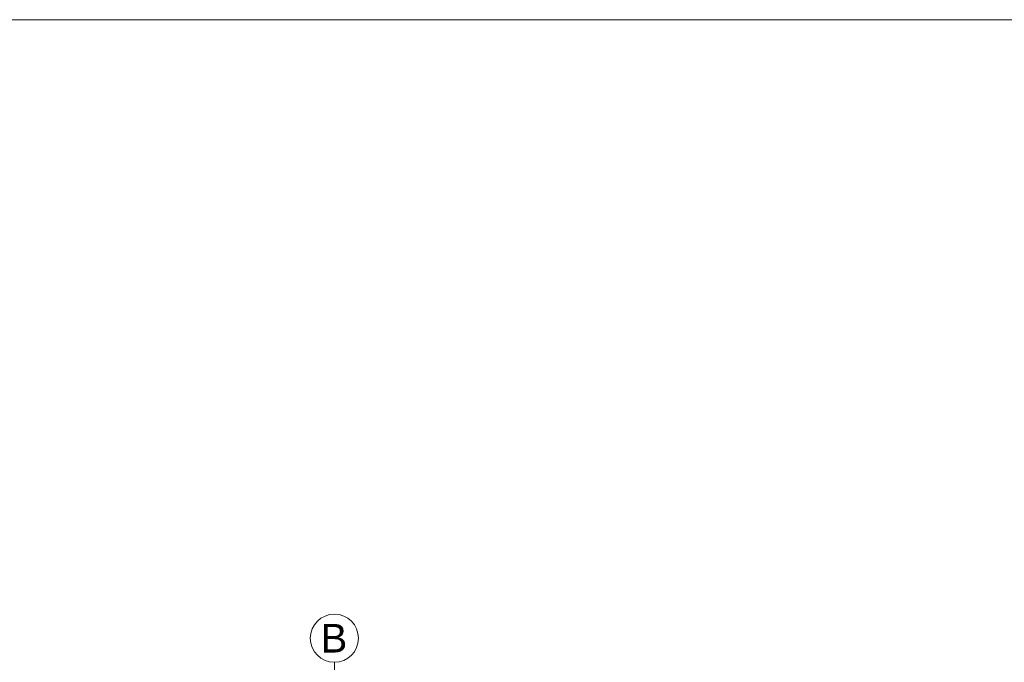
# Model space of a CAD drawing. Header units: metres. Extents: x -10951 to 10441, y -17253 to 1447.
# Tile 36 of 54: x -9488 to -8799, y -13603 to -13153. Entities that reach past the tile are written whole.
import ezdxf
from ezdxf.enums import TextEntityAlignment as Align

# ---------------------------------------------------------------- set-up
doc = ezdxf.new("R2010")
doc.units = ezdxf.units.M
doc.header["$MEASUREMENT"] = 0
doc.linetypes.add('DASHDOT', pattern=[25.4, 12.7, -6.35, 0, -6.35])
for name, color, linetype, lineweight in [('#elektryczne', 8, 'Continuous', 20), ('A_OSIE', 8, 'Continuous', 13), ('A_OZACZENIE DRZWI', 8, 'Continuous', 13), ('A_OZNACZENIA OKIEN', 8, 'Continuous', 13)]:
    doc.layers.add(name, color=color, linetype=linetype, lineweight=lineweight)
doc.styles.add('ARIAL', font='arial.ttf')
doc.styles.add('m1_romans', font='romans.shx', dxfattribs={"width": 0.8})

# ---------------------------------------------------------------- blocks, each defined once
blk = doc.blocks.new('podkład')
at = {"layer": 'A_OSIE', "color": 8, "linetype": 'DASHDOT', "ltscale": 5}
blk.add_line((11376.3, -675.15), (11376.3, -2335.96), dxfattribs=at)
at = {"layer": 'A_OSIE', "color": 8, "linetype": 'Continuous', "ltscale": 5}
blk.add_circle((11376.3, -658.3), 16.85, dxfattribs=at)
at = {"layer": 'A_OSIE', "color": 8, "linetype": 'Continuous', "lineweight": 18, "style": 'ARIAL'}
blk.add_text('B', height=20, dxfattribs=at).set_placement((11366.7, -668.3))
at = {"layer": 'A_OZACZENIE DRZWI', "color": 8, "ltscale": 0.1, "style": 'm1_romans', "width": 0.8}
for rotation, p in [(98.48606, (12735.07, -773.13)), (359.99999, (12573.8, -1012.7)), (89.99999, (11565.29, -1150.14)), (89.99999, (11872.29, -1150.14)), (89.99999, (12230.03, -1245.64)), (89.99999, (12385.87, -1249.44)), (89.99999, (11565.29, -1370.89)), (89.99999, (11872.29, -1370.89)), (89.99999, (12230.03, -1370.89)), (89.99999, (12389.3, -1370.89)), (89.99999, (11748.79, -1556.15)), (89.99999, (11986.6, -1556.15)), (89.99999, (12389.3, -1556.15)), (359.99999, (12235.05, -1664.2)), (359.99999, (12235.05, -1880.2)), (89.99999, (11745.78, -2001.94))]:
    blk.add_attdef('SZEROKOSC', text='', height=10, rotation=rotation, dxfattribs=at).set_placement(p, align=Align.BOTTOM_CENTER)
for rotation, p in [(98.48606, (12738.56, -773.47)), (359.99999, (12572.95, -1016.09)), (89.99999, (11568.68, -1150.99)), (89.99999, (11875.68, -1150.99)), (89.99999, (12233.42, -1246.49)), (89.99999, (12389.27, -1250.29)), (89.99999, (11568.68, -1371.74)), (89.99999, (11875.68, -1371.74)), (89.99999, (12233.42, -1371.74)), (89.99999, (12392.69, -1371.74)), (89.99999, (11752.19, -1557)), (89.99999, (11990, -1557)), (89.99999, (12392.69, -1557)), (359.99999, (12234.2, -1667.59)), (359.99999, (12234.2, -1883.59)), (89.99999, (11749.18, -2002.79))]:
    blk.add_attdef('WYSOKOSC', text='', height=10, rotation=rotation, dxfattribs=at).set_placement(p, align=Align.TOP_CENTER)
at = {"layer": 'A_OZNACZENIA OKIEN', "color": 8, "ltscale": 0.1, "style": 'm1_romans', "width": 0.8}
for rotation, p in [(278.86761, (13373.71, -593.04)), (278.86761, (12983.87, -650.74)), (278.86761, (12445.73, -730.4)), (278.86761, (12224.15, -763.19)), (0.00001, (14017.48, -900.03)), (278.86761, (11021.54, -941.2)), (278.86761, (10640.69, -997.57)), (0.00001, (14017.48, -1574.7)), (89.99999, (10819.6, -2080.7)), (89.99999, (11204.6, -2080.7)), (89.99999, (11970.6, -2080.7)), (89.99999, (13175.8, -2080.7)), (89.99999, (13539.8, -2080.7))]:
    blk.add_attdef('SZEROKOSC', text='', height=10, rotation=rotation, dxfattribs=at).set_placement(p, align=Align.BOTTOM_CENTER)
for rotation, p in [(278.86761, (13403.28, -587.56)), (278.86761, (13013.44, -645.27)), (278.86761, (12475.3, -724.92)), (278.86761, (12253.72, -757.72)), (278.86761, (11051.11, -935.72)), (0.00001, (14011.09, -903.42)), (278.86761, (10670.26, -992.09)), (0.00001, (14011.09, -1578.09)), (89.99999, (10823, -2081.55)), (89.99999, (11208, -2081.55)), (89.99999, (11974, -2081.55)), (89.99999, (13179.19, -2081.55)), (89.99999, (13543.19, -2081.55))]:
    blk.add_attdef('WYSOKOSC', text='', height=10, rotation=rotation, dxfattribs=at).set_placement(p, align=Align.TOP_CENTER)

msp = doc.modelspace()

# ---------------------------------------------------------------- linework, layer by layer
at = {"layer": '#elektryczne', "color": 0, "linetype": 'Continuous', "lineweight": 18}
msp.add_lwpolyline([(-10950.77, -17253.09), (-10950.77, -13153.09), (-5110.77, -13153.09), (-5110.77, -17253.09)], close=True, dxfattribs=at)

# ---------------------------------------------------------------- block references
at = {"layer": '#elektryczne', "color": 8, "linetype": 'Continuous', "lineweight": 18}
msp.add_blockref('podkład', (-20644.32, -12927.59), dxfattribs=at)

doc.saveas('drawing.dxf')
